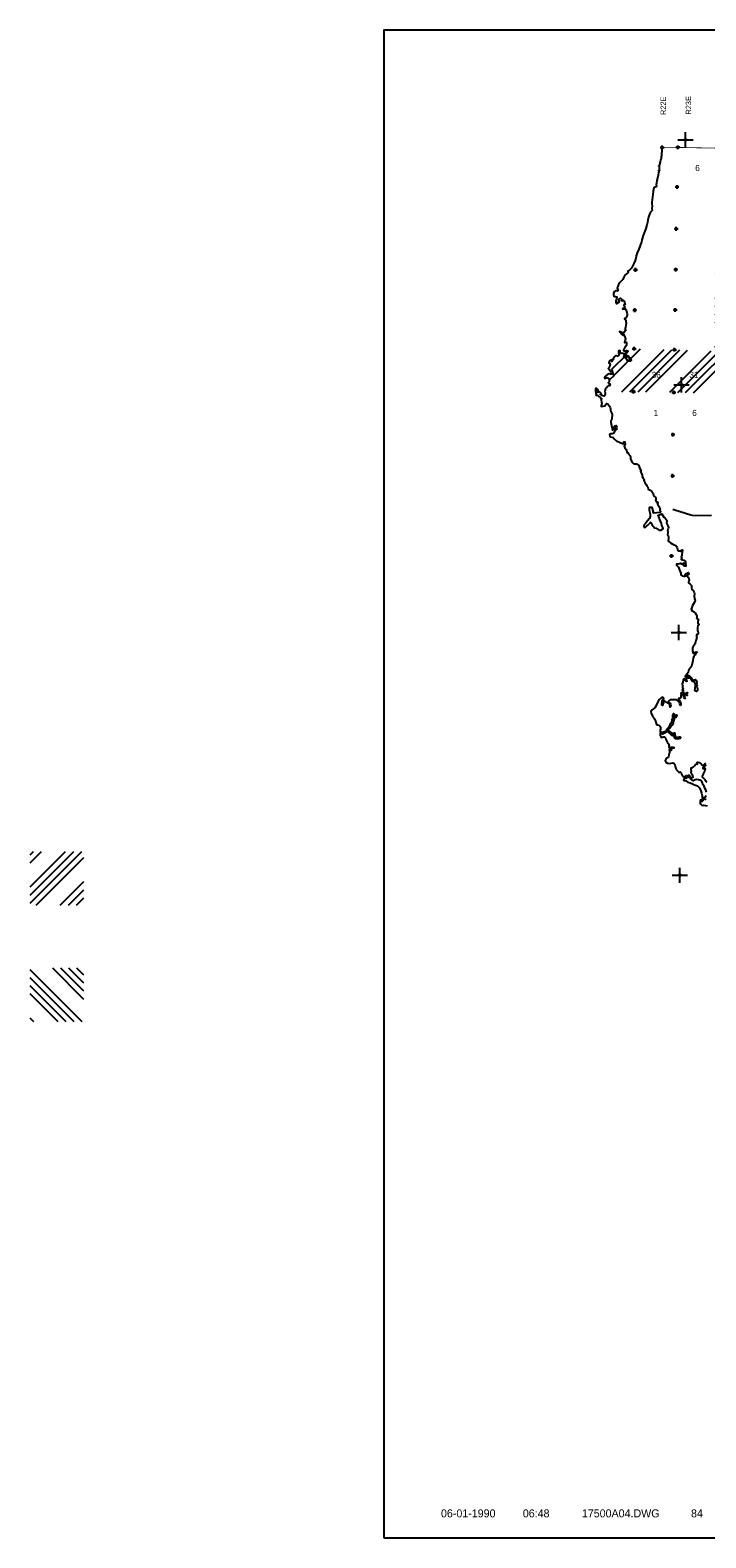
# Model space of a CAD drawing. Extents: x 70663 to 592613, y 704317 to 941230.
# Tile 1 of 14: x 70663 to 159471, y 704317 to 902317. Entities that reach past the tile are written whole.
import ezdxf
from ezdxf.enums import TextEntityAlignment as Align

# ---------------------------------------------------------------- set-up
doc = ezdxf.new("R2010")
doc.units = 0
doc.header["$LTSCALE"] = 2000
doc.header["$PDMODE"] = 34
doc.header["$PDSIZE"] = 250
doc.linetypes.add('PHANTOM', pattern=[0])
doc.layers.get('0').update_dxf_attribs({"linetype": 'CONTINUOUS'})
for name, color, linetype in [('52', 2, 'CONTINUOUS'), ('BORDER', 1, 'CONTINUOUS'), ('COUNTY', 15, 'PHANTOM'), ('PROGRESS', 5, 'CONTINUOUS'), ('PROPOSED', 6, 'CONTINUOUS'), ('ROADS', 9, 'CONTINUOUS'), ('SEC', 2, 'CONTINUOUS'), ('TEXT', 7, 'CONTINUOUS'), ('WATER', 4, 'CONTINUOUS')]:
    doc.layers.add(name, color=color, linetype=linetype)

# ---------------------------------------------------------------- blocks, each defined once
blk = doc.blocks.new('TICK')
at = {"color": 0}
for points in [[(500, 0), (500, 1000)], [(0, 500), (1000, 500)]]:
    blk.add_lwpolyline(points, dxfattribs=at)
blk.add_point((500, 500), dxfattribs=at)
blk = doc.blocks.new('*X')
at = {"color": 0}
for p, q in [((166443, 860115), (192807, 886479)), ((167492, 860103), (193854, 886465)), ((168540, 860091), (194901, 886451)), ((169589, 860078), (195947, 886437)), ((178114, 865422), (199095, 886403)), ((179174, 865421), (200155, 886402)), ((180234, 865420), (201215, 886401)), ((181293, 865419), (202275, 886400)), ((184477, 865420), (205438, 886382)), ((185538, 865421), (206488, 886371)), ((186600, 865422), (207538, 886360)), ((187649, 865411), (208588, 886350)), ((187780, 884634), (189662, 886516)), ((187865, 885779), (188614, 886528)), ((190691, 865271), (211733, 886313)), ((191705, 865224), (212781, 886300)), ((192719, 865178), (213829, 886288)), ((204413, 875811), (214268, 885666)), ((272756, 875211), (283159, 885614)), ((273804, 875199), (284224, 885618)), ((276949, 875162), (287419, 885631)), ((277684, 872714), (290617, 885648)), ((277685, 873776), (289551, 885642)), ((277686, 874837), (288484, 885635)), ((277743, 881259), (282091, 885607)), ((277768, 882345), (281024, 885600)), ((277891, 869739), (293708, 885557)), ((278939, 869727), (293679, 884467)), ((279987, 869714), (293649, 883377)), ((182313, 879166), (184456, 881310)), ((182334, 880248), (183407, 881321)), ((182355, 881330), (182357, 881332)), ((207558, 875774), (214250, 882466)), ((208607, 875762), (214245, 881400)), ((281035, 869702), (293620, 882287)), ((209660, 875755), (214236, 880331)), ((210717, 875751), (214227, 879261)), ((272356, 875872), (276924, 880439)), ((272394, 876970), (275876, 880452)), ((272506, 880264), (272731, 880489)), ((284331, 869816), (293522, 879007)), ((285505, 869928), (293486, 877910)), ((176904, 873757), (179193, 876047)), ((176925, 874839), (178138, 876053)), ((176946, 875921), (177084, 876059)), ((213886, 875738), (214199, 876051)), ((286678, 870041), (293450, 876813)), ((287851, 870154), (293413, 875716)), ((193760, 865157), (203598, 874996)), ((196908, 865124), (203620, 871836)), ((290998, 870118), (293419, 872539)), ((292040, 870100), (293429, 871489)), ((155766, 854741), (171848, 870823)), ((156803, 854718), (172891, 870806)), ((157841, 854694), (173935, 870789)), ((160670, 860706), (170798, 870834)), ((160673, 863891), (167639, 870856)), ((160674, 864952), (166585, 870864)), ((160680, 866019), (165527, 870866)), ((160693, 867092), (164464, 870863)), ((160731, 870312), (161274, 870856)), ((197958, 865113), (203628, 870783)), ((199014, 865109), (203618, 869713)), ((293082, 870081), (293439, 870438)), ((200071, 865105), (203600, 868634)), ((203240, 865092), (203547, 865399)), ((172749, 860057), (176717, 864025)), ((173809, 860057), (176712, 862959)), ((174870, 860056), (176708, 861894)), ((147133, 857775), (149141, 859783)), ((148426, 854826), (153981, 860380)), ((149497, 854836), (155016, 860355)), ((149642, 859224), (150875, 860456)), ((150552, 854830), (156046, 860324)), ((151595, 854813), (157074, 860291)), ((154725, 854761), (160156, 860192)), ((160953, 854625), (165891, 859562)), ((175930, 860055), (176703, 860829)), ((277703, 860006), (278709, 861011)), ((277766, 856886), (281918, 861039)), ((277787, 855847), (282988, 861048)), ((277806, 854805), (284063, 861062)), ((277825, 853764), (285139, 861077)), ((277883, 850640), (288365, 861121)), ((278801, 850497), (289437, 861132)), ((279875, 850510), (290508, 861143)), ((280949, 850523), (291580, 861154)), ((283164, 849557), (294786, 861178)), ((283181, 848513), (295849, 861181)), ((283198, 847470), (296913, 861184)), ((283215, 846426), (297976, 861186)), ((147053, 858756), (147440, 859143)), ((147436, 857018), (149172, 858754)), ((161991, 854602), (165895, 858506)), ((163028, 854579), (165900, 857450)), ((285095, 845124), (298953, 858981)), ((286139, 845107), (298970, 857938)), ((146857, 856439), (147403, 856984)), ((164066, 854556), (165904, 856394)), ((287183, 845090), (298988, 856895)), ((288227, 845074), (299006, 855853)), ((288435, 842100), (299069, 852733)), ((288435, 841039), (299090, 851694)), ((300042, 813651), (263331, 850362)), ((301122, 813632), (264406, 850348)), ((302202, 813612), (265481, 850333)), ((303282, 813593), (266556, 850319)), ((272669, 847388), (269679, 850378)), ((272651, 848467), (270709, 850408)), ((272632, 849547), (271740, 850439)), ((288658, 840201), (299110, 850653)), ((289719, 840201), (299112, 849594)), ((296954, 813557), (262051, 848460)), ((295939, 813512), (262061, 847390)), ((294924, 813466), (262071, 846319)), ((292901, 840201), (299117, 846418)), ((235859, 844678), (236107, 844926)), ((235879, 843637), (237176, 844934)), ((235937, 840513), (240381, 844958)), ((236181, 839696), (241452, 844968)), ((237244, 839699), (242529, 844984)), ((238307, 839702), (243606, 845001)), ((241500, 839712), (246834, 845046)), ((242572, 839724), (247903, 845054)), ((243644, 839735), (248971, 845062)), ((244716, 839746), (250040, 845070)), ((247922, 839771), (253240, 845089)), ((248987, 839775), (254306, 845093)), ((250052, 839779), (255371, 845098)), ((251117, 839784), (256436, 845102)), ((251736, 837220), (259672, 845157)), ((251738, 836162), (260753, 845177)), ((251741, 835104), (261834, 845197)), ((251748, 834050), (262089, 844392)), ((293899, 813430), (262080, 845249)), ((306457, 813600), (274762, 845295)), ((307499, 813619), (275835, 845283)), ((308540, 813638), (276909, 845270)), ((309582, 813657), (277982, 845257)), ((312623, 813798), (281228, 845193)), ((313632, 813850), (282310, 845172)), ((314642, 813901), (283401, 845142)), ((288561, 841042), (284545, 845058)), ((288411, 844374), (287978, 844807)), ((293961, 840201), (299117, 845357)), ((295022, 840201), (299104, 844284)), ((290740, 813407), (262114, 842034)), ((296083, 840201), (299091, 843210)), ((246265, 829245), (235954, 839556)), ((251838, 824732), (236872, 839698)), ((251830, 825801), (237930, 839701)), ((251823, 826869), (238988, 839703)), ((251795, 830078), (242154, 839719)), ((251782, 831152), (243204, 839730)), ((251770, 832225), (244253, 839742)), ((251757, 833299), (245303, 839753)), ((251737, 836500), (248464, 839773)), ((251735, 837563), (249521, 839777)), ((251732, 838627), (250577, 839781)), ((251729, 839690), (251634, 839786)), ((251785, 830906), (262122, 841242)), ((251798, 829858), (262133, 840193)), ((289687, 813400), (262125, 840962)), ((272735, 829291), (262136, 839890)), ((299173, 830430), (289486, 840117)), ((299180, 833605), (292668, 840117)), ((299182, 834663), (293728, 840117)), ((299133, 835773), (294789, 840117)), ((299081, 836886), (295850, 840117)), ((252216, 829215), (262140, 839139)), ((253306, 829244), (262146, 838084)), ((271677, 829288), (262142, 838823)), ((243132, 829196), (235998, 836330)), ((268503, 829280), (262160, 835623)), ((242087, 829179), (236012, 835255)), ((241368, 828838), (236026, 834180)), ((256575, 829332), (262164, 834920)), ((256996, 828692), (262177, 833872)), ((267444, 829279), (262166, 834557)), ((241374, 827772), (236039, 833106)), ((257002, 827637), (262193, 832828)), ((257008, 826583), (262209, 831783)), ((266369, 829293), (262183, 833479)), ((265294, 829308), (262199, 832402)), ((241392, 824571), (236078, 829886)), ((250467, 802769), (225543, 827692)), ((252182, 804236), (227410, 829008)), ((252176, 805302), (228463, 829015)), ((252170, 806369), (229516, 829023)), ((252163, 807436), (230569, 829031)), ((241367, 821415), (233718, 829063)), ((241379, 822463), (234768, 829074)), ((241392, 823511), (235818, 829085)), ((251625, 823884), (246537, 828972)), ((257592, 823985), (262946, 829339)), ((258661, 823992), (263993, 829325)), ((259729, 824000), (265040, 829311)), ((260797, 824008), (266086, 829297)), ((262369, 822397), (269253, 829282)), ((262374, 821342), (270317, 829285)), ((262380, 820287), (271380, 829288)), ((262386, 819233), (272444, 829291)), ((278017, 824009), (272736, 829290)), ((276954, 824012), (272744, 828222)), ((315197, 814406), (300156, 829447)), ((315132, 817653), (303319, 829466)), ((315111, 818735), (304374, 829472)), ((315098, 819809), (305434, 829473)), ((315091, 820876), (306494, 829473)), ((315071, 824078), (309673, 829476)), ((315055, 825155), (310729, 829480)), ((315037, 826234), (311786, 829485)), ((315018, 827313), (312842, 829489)), ((249406, 802769), (225541, 826634)), ((248431, 823896), (246550, 825778)), ((264993, 818658), (272757, 826421)), ((247283, 802771), (225536, 824517)), ((248344, 802770), (225539, 825576)), ((247367, 823900), (246554, 824713)), ((266065, 818669), (272764, 825368)), ((267137, 818680), (272772, 824315)), ((268206, 818689), (273537, 824019)), ((271406, 818707), (276711, 824012)), ((272473, 818713), (277770, 824010)), ((273765, 824019), (272767, 825016)), ((283365, 818661), (278089, 823936)), ((230871, 812819), (220259, 823430)), ((231480, 813270), (221100, 823650)), ((232530, 813281), (222153, 823657)), ((233580, 813291), (223206, 823665)), ((273018, 818197), (278119, 823298)), ((273027, 817146), (278165, 822284)), ((282279, 818686), (278140, 822825)), ((230849, 809659), (220188, 820319)), ((230488, 807899), (220146, 818241)), ((230841, 808606), (220164, 819283)), ((252064, 810717), (244143, 818639)), ((252025, 811817), (245206, 818636)), ((251986, 812917), (246269, 818634)), ((251966, 813997), (247324, 818640)), ((251944, 817202), (250478, 818667)), ((251936, 818270), (251530, 818676)), ((273055, 813992), (278305, 819241)), ((273518, 813395), (278890, 818766)), ((274577, 813392), (279926, 818742)), ((275635, 813390), (280963, 818717)), ((279020, 818763), (278293, 819490)), ((278808, 813380), (283408, 817980)), ((288634, 813392), (283395, 818631)), ((229437, 807889), (220168, 817158)), ((279861, 813373), (283428, 816940)), ((280914, 813366), (283449, 815900)), ((287582, 813383), (283416, 817549)), ((226284, 807859), (220234, 813910)), ((281967, 813358), (283470, 814860)), ((284428, 813355), (283481, 814303)), ((225235, 807849), (220250, 812833)), ((283521, 811730), (285153, 813362)), ((283536, 810684), (286223, 813371)), ((283550, 809637), (287293, 813380)), ((283564, 808591), (288363, 813390)), ((286218, 808063), (291569, 813413)), ((287283, 808067), (292637, 813421)), ((288348, 808071), (293705, 813429)), ((288855, 803275), (299240, 813660)), ((288856, 804337), (298129, 813610)), ((288858, 807521), (294798, 813461)), ((289437, 802796), (299339, 812699)), ((224186, 807836), (220255, 811768)), ((223137, 807824), (220259, 810703)), ((246888, 799983), (236173, 810699)), ((290500, 802799), (299351, 811650)), ((246877, 797873), (236116, 808634)), ((246883, 798928), (236145, 809666)), ((293690, 802807), (299386, 808503)), ((246875, 796814), (236111, 807579)), ((294760, 802816), (299404, 807460)), ((295835, 802831), (299425, 806420)), ((246878, 793629), (236213, 804295)), ((296910, 802845), (299446, 805381)), ((242279, 785501), (225775, 802005)), ((245443, 785519), (228350, 802612)), ((246498, 785525), (229395, 802627)), ((246969, 786114), (230441, 802642)), ((246953, 787190), (231490, 802653)), ((246906, 790420), (234645, 802681)), ((246890, 791496), (235697, 802690)), ((246879, 792568), (236247, 803200)), ((241229, 785490), (225781, 800938)), ((240184, 785474), (225787, 799872)), ((239139, 785459), (225793, 798805)), ((232832, 785402), (221062, 797172)), ((233888, 785407), (222113, 797181)), ((234944, 785411), (223165, 797190)), ((236000, 785416), (224216, 797199)), ((70663, 789791), (75331, 794459)), ((70663, 788730), (76392, 794459)), ((70663, 787670), (77453, 794459)), ((70663, 794034), (71089, 794459)), ((70663, 792973), (72150, 794459)), ((229651, 785401), (220449, 794603)), ((71442, 787388), (77735, 793680)), ((228586, 785405), (220460, 793531)), ((227521, 785409), (220472, 792459)), ((74624, 787388), (77735, 790498)), ((226456, 785413), (220479, 791391)), ((75685, 787388), (77735, 789438)), ((76746, 787388), (77735, 788377)), ((223276, 785411), (220486, 788202)), ((221518, 786109), (220489, 787138)), ((77521, 772067), (70663, 778925)), ((77735, 775036), (73632, 779139)), ((77735, 776097), (74693, 779139)), ((77735, 777158), (75754, 779139)), ((77735, 778218), (76814, 779139)), ((76461, 772067), (70663, 777865)), ((75400, 772067), (70663, 776804)), ((74339, 772067), (70663, 775743)), ((71157, 772067), (70663, 772561)), ((257704, 758336), (258324, 758955)), ((257713, 757284), (259384, 758955)), ((257741, 754130), (262564, 758953)), ((257746, 753074), (262945, 758274)), ((257748, 752015), (262976, 757243)), ((257749, 750956), (263006, 756213)), ((257754, 747779), (263098, 753123)), ((257776, 746741), (263129, 752094)), ((257799, 745703), (263161, 751065)), ((257822, 744665), (263192, 750035)), ((253565, 737226), (263289, 746950)), ((254629, 737230), (263321, 745922)), ((255694, 737234), (263354, 744894)), ((247356, 741624), (248382, 742650)), ((247380, 740587), (249439, 742646)), ((247453, 737478), (252608, 742633)), ((248181, 737146), (253647, 742612)), ((249260, 737164), (254686, 742589)), ((250339, 737182), (255724, 742567)), ((256759, 737238), (263387, 743866)), ((258026, 735323), (263348, 740645)), ((258032, 734269), (263299, 739536)), ((258039, 733214), (263251, 738426)), ((258045, 732160), (263202, 737317)), ((258100, 729033), (263259, 734192)), ((258119, 727992), (263278, 733151)), ((258138, 726950), (263298, 732110)), ((258165, 725916), (263326, 731078)), ((258252, 722821), (263412, 727982)), ((258281, 721790), (263441, 726950))]:
    blk.add_line(p, q, dxfattribs=at)
blk = doc.blocks.new('LOGON')
at = {"color": 0}
blk.add_attdef('DATE', text='', height=1, dxfattribs=at).set_placement((-1.87, 1.76), align=Align.RIGHT)
for tag, p in [('TIME', (1.56, 1.76)), ('DRAWING', (8.97, 1.76)), ('OPERATOR', (22.66, 1.76))]:
    blk.add_attdef(tag, p, '', height=1, dxfattribs=at)

msp = doc.modelspace()

# ---------------------------------------------------------------- linework, layer by layer
at = {"layer": 'BORDER', "color": 0}
msp.add_lwpolyline([(117150, 704317), (394350, 704317), (394350, 902317), (117150, 902317)], close=True, dxfattribs=at)
at = {"layer": 'COUNTY', "color": 0, "const_width": 100}
msp.add_lwpolyline([(160893, 886819), (154508, 886938), (153463, 886938)], dxfattribs=at)
at = {"layer": 'ROADS', "color": 0}
msp.add_lwpolyline([(155147, 839393), (155387, 839331), (157511, 838645), (157661, 838635), (158147, 838589), (160200, 838608)], dxfattribs=at)
at = {"layer": 'SEC', "color": 0}
for p in [(153732, 886925), (155783, 886931), (155679, 881730), (155582, 876219), (150216, 870846), (155510, 870875), (150120, 865544), (155448, 865573), (150042, 860477), (155343, 860347), (149961, 854840), (155254, 854752), (155148, 849199), (155102, 843788), (154960, 833268)]:
    msp.add_point(p, dxfattribs=at)
at = {"layer": 'WATER', "color": 0}
for points in [[(153704, 886928), (153694, 886744), (153701, 886493), (153675, 886342), (153640, 886175), (153639, 885999), (153638, 885815), (153595, 885681), (153602, 885463), (153525, 885271), (153448, 885029), (153438, 884904), (153430, 884794), (153353, 884552), (153317, 884200), (153315, 883915), (153263, 883631), (153193, 883271), (153107, 882878), (153029, 882560), (152968, 882234), (152917, 882000), (152983, 881891), (152940, 881757), (152797, 881699), (152621, 881600), (152559, 881156), (152506, 880746), (152462, 880403), (152392, 880027), (152365, 879759), (152389, 879499), (152395, 879239), (152360, 878904), (152400, 878636), (152197, 878420), (152061, 878136), (151950, 877776), (151864, 877392), (151803, 877065), (151700, 876697), (151528, 876137), (151366, 875711), (151213, 875369), (151050, 874775), (150990, 874533), (150844, 874056), (150640, 873547), (150444, 873071), (150332, 872669), (150247, 872377), (150161, 872059), (150016, 871683), (149829, 871341), (149693, 871065), (149516, 870865), (149331, 870724), (149230, 870650), (149245, 870474), (149027, 870307), (148824, 870133), (148680, 869866), (148552, 869574), (148358, 869365), (148148, 869157), (147995, 868932), (147893, 868665), (147833, 868481), (147923, 868112), (147864, 868054), (147747, 868096), (147588, 868097), (147445, 868015), (147334, 867781), (147333, 867546), (147365, 867370), (147423, 867328), (147608, 867335), (147750, 867309), (147783, 867208), (147706, 866974), (147654, 866824), (147628, 866581), (147694, 866421), (147827, 866404), (147920, 866512), (147929, 866596), (147987, 866520), (148080, 866611), (148139, 866695), (148140, 866787), (148039, 866729), (148031, 866838), (148032, 866972), (148125, 867055), (148251, 867138), (148326, 867020), (148384, 866928), (148366, 866802), (148550, 866759), (148568, 866851), (148793, 866682), (148783, 866515), (148808, 866431), (148874, 866388), (148840, 866271), (148756, 866272), (148689, 866147), (148797, 866096), (148821, 865920), (148745, 865820), (148594, 865779), (148535, 865712), (148744, 865677), (148903, 865701), (149003, 865583), (149052, 865357), (149068, 865239), (149084, 865156), (149142, 865080), (149174, 864895), (149090, 864745), (149013, 864595), (148937, 864512), (148870, 864453), (148794, 864437), (148810, 864328), (148952, 864235), (148968, 864051), (148991, 863833), (148929, 863314), (148886, 863105), (148944, 862979), (148893, 862862), (148825, 862829), (148791, 862703), (148706, 862578), (148497, 862554), (148247, 862715), (148138, 862758), (148129, 862683), (148330, 862589), (148295, 862472), (148379, 862404), (148496, 862370), (148570, 862252), (148688, 862344), (148746, 862201), (148820, 862016), (148902, 861831), (148884, 861597), (148808, 861472), (148756, 861313), (148840, 861296), (148983, 861362), (149049, 861219), (149039, 861010), (148971, 860826), (148861, 860676), (148760, 860542), (148742, 860459), (148675, 860409), (148649, 860250), (148782, 860182), (148942, 860223), (149093, 860239), (149201, 860196), (149201, 860104), (149125, 860029), (149082, 859937), (148957, 859921), (148890, 859938), (148872, 859846), (148964, 859720), (148946, 859595), (149013, 859552), (149088, 859610), (149096, 859518), (149087, 859434), (149230, 859467), (149322, 859525), (149355, 859366), (149488, 859289), (149396, 859189), (149395, 859114), (149521, 859163), (149605, 859163), (149670, 858945), (149577, 858845), (149393, 858854), (149201, 858847), (149101, 859049), (149052, 859158), (148960, 859218), (148969, 859326), (148953, 859368), (148869, 859419), (148777, 859344), (148686, 859529), (148762, 859696), (148738, 859805), (148637, 859806), (148538, 859899), (148445, 859841), (148278, 859875), (148186, 860002), (148196, 860194), (148071, 860237), (147978, 860112), (147977, 859945), (148093, 859826), (148042, 859668), (148008, 859601), (147848, 859510), (147723, 859536), (147589, 859545), (147487, 859437), (147420, 859328), (147344, 859262), (147318, 859178), (147225, 859070), (147015, 858979), (146830, 858897), (146746, 858755), (146703, 858621), (146811, 858570), (146894, 858411), (146825, 858143), (146732, 857976), (146639, 857876), (146697, 857775), (146806, 857766), (146822, 857649), (146880, 857565), (146921, 857455), (147005, 857497), (147048, 857647), (147174, 857646), (147173, 857479), (147188, 857336), (147263, 857227), (147262, 857101), (147187, 857169), (147061, 857145), (146936, 857154), (146768, 857172), (146550, 857089), (146348, 856965), (146196, 856807), (146145, 856665), (146178, 856573), (146287, 856622), (146447, 856705), (146656, 856628), (146756, 856510), (146771, 856317), (146779, 856175), (146719, 856100), (146635, 856017), (146743, 855873), (146860, 855864), (146901, 855772), (146808, 855597), (146683, 855614), (146632, 855623), (146556, 855515), (146447, 855398), (146421, 855398), (146270, 855265), (146218, 855039), (146209, 854872), (146257, 854671), (146215, 854520), (146172, 854420), (146121, 854269), (145911, 854296), (145736, 854389), (145586, 854482), (145695, 854557), (145571, 854734), (145471, 854801), (145354, 854786), (145253, 854744), (145195, 854812), (145178, 854904), (145329, 854936), (145330, 855045), (145264, 855113), (145163, 855139), (145055, 855290), (144962, 855157), (144944, 854914), (145000, 854587), (145041, 854352), (145234, 854401), (145350, 854249), (145450, 854207), (145567, 854164), (145633, 854005), (145750, 853928), (145698, 853703), (145772, 853468), (145804, 853283), (145736, 853141), (145693, 852991), (145718, 852907), (145961, 852922), (146196, 852971), (146297, 853129), (146407, 853287), (146591, 853244), (146682, 853101), (146824, 852958), (146898, 852756), (146939, 852605), (146954, 852404), (146987, 852245), (147069, 852052), (147177, 851900), (147158, 851607), (147132, 851431), (147106, 851256), (147062, 851080), (146986, 850955), (146960, 850838), (147066, 850418), (147196, 849798), (147331, 849947), (147417, 850206), (147493, 850332), (147686, 850397), (147777, 850271), (147743, 850112), (147758, 849911), (147674, 849828), (147599, 849904), (147633, 850029), (147626, 850113), (147542, 850122), (147490, 849913), (147489, 849762), (147429, 849520), (147319, 849344), (147143, 849295), (147000, 849321), (146824, 849222), (146839, 849038), (146939, 848895), (147131, 848868), (147298, 848808), (147440, 848640), (147639, 848429), (147781, 848336), (148023, 848242), (148207, 848174), (148374, 848098), (148516, 847979), (148658, 848012), (148751, 848003), (148693, 848162), (148694, 848263), (148828, 848270), (148835, 848128), (148868, 848002), (148800, 847868), (148723, 847693), (148839, 847466), (148988, 847247), (149021, 847113), (149021, 847054), (149104, 847029), (149087, 846945), (149111, 846828), (149237, 846860), (149253, 846760), (149253, 846743), (149336, 846608), (149460, 846448), (149551, 846280), (149558, 846037), (149690, 845701), (149856, 845508), (150006, 845381), (150148, 845355), (150291, 845354), (150425, 845336), (150666, 845150), (150765, 844831), (150872, 844613), (150930, 844487), (150980, 844411), (150887, 844353), (150970, 844168), (151077, 843891), (151100, 843690), (151250, 843463), (151366, 843311), (151382, 843219), (151315, 843177), (151447, 842917), (151638, 842648), (151729, 842446), (151845, 842286), (151877, 842026), (152135, 841890), (152377, 841730), (152534, 841452), (152609, 841259), (152683, 841124), (152842, 841048), (152891, 840847), (152889, 840687), (152830, 840571), (152921, 840419), (153030, 840368), (153122, 840351), (153180, 840258), (153087, 840133), (153161, 839974), (153269, 839805), (153343, 839662), (153409, 839486), (153450, 839402), (153399, 839285), (153549, 839083), (153464, 838975), (153045, 838911), (152576, 838905), (152510, 838998), (152610, 839048), (152430, 839610), (152237, 839620), (152095, 839646), (152002, 839571), (152001, 839311), (152058, 839085), (152148, 838766), (152146, 838456), (152052, 838180), (151798, 837872), (151553, 837539), (151368, 837355), (151325, 837197), (151382, 837054), (151491, 836986), (151685, 837161), (151836, 837302), (151988, 837443), (152098, 837560), (152174, 837702), (152324, 837592), (152365, 837382), (152572, 837138), (152739, 836961), (152931, 836918), (153090, 836816), (153223, 836723), (153331, 836655), (153549, 836662), (153776, 836778), (153852, 836895), (153787, 837088), (153671, 837273), (153622, 837525), (153540, 837768), (153441, 837978), (153367, 838188), (153293, 838398), (153177, 838583), (153698, 838797), (153797, 838570), (153963, 838352), (154121, 838233), (154271, 838065), (154370, 837896), (154277, 837721), (154342, 837469), (154474, 837209), (154573, 836982), (154514, 836823), (154437, 836631), (154477, 836430), (154451, 836246), (154416, 836087), (154524, 835935), (154540, 835717), (154546, 835483), (154528, 835307), (154586, 835181), (154811, 835004), (155053, 834860), (155295, 834724), (155521, 834639), (155629, 834521), (155695, 834328), (155743, 834126), (155860, 833958), (156044, 833932), (156186, 833864), (156195, 833989), (156371, 834080), (156396, 833963), (156361, 833728), (156317, 833469), (156332, 833268), (156240, 833193), (156306, 833042), (156246, 832808), (156379, 832773), (156555, 832722), (156772, 832553), (156812, 832293), (156852, 832075), (156818, 831941), (156692, 831908), (156584, 832001), (156534, 832136), (156627, 832244), (156636, 832336), (156561, 832362), (156443, 832279), (156384, 832204), (156267, 832204), (156217, 832280), (156141, 832256), (155999, 832215), (155806, 832191), (155630, 832184), (155596, 832067), (155779, 831881), (155887, 831813), (156002, 831402), (156166, 831007), (156182, 830781), (156340, 830663), (156532, 830594), (156717, 830610), (156826, 830659), (156801, 830743), (156726, 830803), (156777, 830886), (156878, 830952), (156970, 830977), (157055, 831068), (157197, 831101), (157246, 830866), (157103, 830766), (157019, 830675), (157135, 830498), (157242, 830288), (157257, 830012), (157197, 829861), (157171, 829719), (157355, 829592), (157579, 829381), (157603, 829105), (157643, 828870), (157818, 828743), (157942, 828457), (157982, 828273), (157922, 827988), (157987, 827695), (158052, 827426), (157992, 827192), (157865, 826975), (157704, 826758), (157619, 826499), (157542, 826257), (157658, 826064), (157942, 825928), (158083, 825784), (158215, 825566), (158290, 825406), (158272, 825197), (158254, 825105), (158454, 824978), (158512, 824868), (158436, 824685), (158435, 824534), (158425, 824400), (158534, 824315), (158533, 824206), (158415, 824149), (158388, 823856), (158386, 823571), (158385, 823420), (158443, 823235), (158475, 823101), (158441, 823018), (158315, 822951), (158223, 822893), (158221, 822709), (158262, 822541), (158193, 822282), (158133, 822073), (158048, 821881), (158064, 821713), (157945, 821530), (157810, 821388), (157725, 821188), (157707, 820995), (157731, 820811), (157764, 820677), (157738, 820526), (157829, 820459), (158006, 820558), (158073, 820633), (158216, 820657), (158341, 820623), (158156, 820440), (158004, 820256), (157886, 820115), (157792, 819856), (157756, 819529), (157713, 819295), (157626, 818944), (157474, 818643), (157305, 818468), (157186, 818235), (157134, 817967), (156999, 817784), (156872, 817592), (156762, 817433), (156812, 817391), (156963, 817499), (157148, 817615), (157315, 817505), (157473, 817362), (157606, 817218), (157681, 817034), (157788, 816882), (157932, 816998), (158099, 817047), (158207, 816913), (158265, 816695), (158230, 816569), (158279, 816410), (158320, 816250), (158252, 816125), (158327, 816041), (158384, 815797), (158366, 815597), (158240, 815472), (158081, 815531), (158023, 815683), (158058, 815867), (158084, 816001), (158102, 816185), (158095, 816344), (158062, 816528), (157996, 816680), (157930, 816764), (157771, 816782), (157679, 816807), (157571, 816951), (157522, 817060), (157447, 817186), (157381, 817279), (157255, 817229), (157154, 817213), (157155, 817322), (157139, 817414), (157055, 817398), (156963, 817382), (156894, 817215), (156893, 817056), (156934, 816946), (156992, 816837), (156933, 816771), (156850, 816830), (156750, 816906), (156717, 817015), (156676, 817116), (156567, 817142), (156499, 817025), (156430, 816690), (156362, 816490), (156402, 816230), (156409, 815970), (156474, 815768), (156373, 815702), (156507, 815626), (156481, 815509), (156472, 815408), (156438, 815350), (156304, 815317), (156177, 815243), (156177, 815159), (156412, 815233), (156647, 815248), (156772, 815188), (156864, 815238), (157032, 815321), (157040, 815229), (156947, 815154), (156922, 815087), (157022, 815028), (157021, 814944), (156863, 815020), (156712, 815072), (156670, 814971), (156643, 814787), (156701, 814653), (156759, 814527), (156675, 814536), (156584, 814704), (156519, 814889), (156536, 814981), (156570, 815064), (156537, 815106), (156402, 815040), (156218, 815058), (156192, 814849), (156165, 814698), (156031, 814582), (155879, 814524), (155870, 814399), (155995, 814331), (156104, 814213), (156119, 814012), (156168, 813802), (156200, 813659), (156116, 813643), (156051, 813845), (156002, 814038), (155927, 814147), (155785, 814223), (155694, 814299), (155602, 814359), (155376, 814377), (155150, 814379), (154924, 814388), (154798, 814364), (154663, 814248), (154578, 814123), (154670, 813996), (154778, 813937), (154844, 813794), (154868, 813643), (154867, 813518), (154800, 813426), (154750, 813535), (154785, 813677), (154752, 813812), (154644, 813863), (154527, 813930), (154360, 814015), (154193, 814109), (154059, 814185), (153993, 814227), (153900, 814161), (153916, 813976), (153831, 813818), (153813, 813684), (153762, 813617), (153671, 813676), (153672, 813802), (153664, 813945), (153740, 814036), (153749, 814162), (153742, 814296), (153843, 814396), (153928, 814504), (153912, 814647), (153829, 814731), (153669, 814690), (153509, 814549), (153366, 814416), (153197, 814174), (153052, 813890), (152908, 813589), (152806, 813381), (152629, 813214), (152402, 813048), (152258, 812848), (152281, 812580), (152438, 812278), (152729, 811882), (152811, 811680), (152877, 811496), (152926, 811261), (152967, 811135), (153126, 811100), (153310, 811057), (153426, 810914), (153500, 810738), (153499, 810528), (153456, 810369), (153472, 810252), (153488, 810143), (153689, 810116), (153890, 810157), (154041, 810215), (154192, 810247), (154344, 810363), (154345, 810506), (154445, 810538), (154522, 810706), (154674, 810922), (154767, 811106), (154853, 811306), (155005, 811490), (155040, 811732), (155142, 811941), (155176, 812100), (155135, 812226), (155136, 812385), (155245, 812409), (155238, 812585), (155313, 812543), (155312, 812392), (155438, 812358), (155622, 812399), (155647, 812298), (155604, 812147), (155544, 812030), (155477, 812023), (155436, 812174), (155370, 812249), (155295, 812283), (155269, 812242), (155285, 812124), (155300, 811890), (155232, 811614), (155179, 811304), (154993, 811021), (154807, 810821), (154714, 810646), (154580, 810579), (154553, 810370), (154686, 810193), (154803, 810117), (154920, 810075), (154869, 810008), (154944, 809940), (155087, 809981), (155229, 810005), (155355, 810030), (155405, 809937), (155404, 809778), (155486, 809635), (155460, 809493), (155585, 809425), (155745, 809458), (155862, 809448), (155988, 809498), (156105, 809514), (156172, 809413), (156079, 809305), (155978, 809305), (155886, 809297), (155827, 809214), (155651, 809240), (155492, 809267), (155375, 809334), (155351, 809435), (155368, 809552), (155327, 809678), (155295, 809821), (155253, 809888), (155170, 809863), (155160, 809738), (155118, 809638), (154984, 809706), (154876, 809824), (154785, 809958), (154651, 810043), (154560, 810119), (154393, 810237), (154225, 810113), (154014, 809997), (153905, 809939), (153787, 809856), (153629, 809907), (153453, 809992), (153444, 809850), (153468, 809691), (153534, 809615), (153593, 809539), (153550, 809464), (153592, 809405), (153668, 809488), (153776, 809454), (153902, 809512), (154028, 809528), (154153, 809401), (154202, 809192), (154301, 808973), (154400, 808796), (154491, 808653), (154591, 808561), (154590, 808402), (154640, 808292), (154605, 808192), (154697, 808057), (154839, 808082), (154974, 808139), (155158, 808163), (155292, 808112), (155258, 808037), (155090, 807988), (154964, 807963), (154930, 807846), (154904, 807721), (154812, 807747), (154745, 807781), (154661, 807806), (154677, 807639), (154676, 807429), (154616, 807245), (154598, 807044), (154580, 806902), (154495, 806794), (154268, 806645), (154150, 806511), (154124, 806378), (154207, 806176), (154415, 806049), (154700, 806005), (154909, 806054), (155127, 806094), (155269, 806052), (155377, 805883), (155434, 805632), (155533, 805371), (155607, 805170), (155782, 804984), (155898, 804875), (155990, 804807), (156083, 804898), (156216, 804780), (156265, 804604), (156356, 804419), (156456, 804335), (156631, 804267), (156783, 804349), (156909, 804415), (157034, 804348), (156991, 804180), (156906, 804064), (156831, 804031), (156814, 804098), (156697, 804099), (156646, 803982), (156554, 803940), (156519, 803840), (156661, 803781), (156837, 803729), (157112, 803576), (157388, 803482), (157722, 803355), (157998, 803202), (158357, 803065), (158615, 802796), (158822, 802426), (158895, 802115), (158985, 801771), (158983, 801503), (158982, 801369), (158948, 801294), (158990, 801235), (159066, 801344), (159099, 801293), (159090, 801134), (159005, 801017), (158879, 801026), (158838, 801094), (158838, 801144), (158772, 801228), (158729, 801027), (158702, 800860), (158718, 800718), (158868, 800633), (158968, 800515), (159161, 800539), (159420, 800487), (159663, 800468)], [(153713, 886928), (153704, 886928)], [(159558, 802245), (159468, 802539), (159335, 802791), (159253, 803034), (159112, 803228), (158997, 803539), (158856, 803741), (158680, 803817), (158522, 803877), (158270, 803895), (158052, 803855), (157935, 803805), (157800, 803748), (157633, 803807), (157484, 803959), (157367, 804111), (157250, 804162), (157134, 804230), (157134, 804364), (157186, 804497), (157278, 804488), (157327, 804346), (157385, 804253), (157460, 804194), (157594, 804185), (157669, 804126), (157787, 804225), (157763, 804376), (157722, 804536), (157630, 804628), (157531, 804746), (157523, 804906), (157566, 805014), (157551, 805199), (157552, 805366), (157535, 805442), (157653, 805457), (157838, 805565), (157973, 805698), (158082, 805815), (158167, 805906), (158226, 805948), (158368, 805930), (158335, 806031), (158327, 806098), (158361, 806173), (158579, 806138), (158737, 806070), (158846, 805977), (158920, 805834), (159028, 805741), (159095, 805749), (159247, 805882), (159348, 805974), (159475, 806065)], [(159490, 805822), (159397, 805739), (159304, 805673), (159287, 805572), (159170, 805548), (159068, 805456), (159160, 805330), (159302, 805371), (159353, 805429), (159394, 805261), (159342, 805078), (159232, 804894), (159189, 804752), (159096, 804610), (159062, 804501), (159002, 804326), (159043, 804158), (159176, 804082), (159251, 803998), (159351, 803905), (159417, 803762), (159467, 803644), (159592, 803576)], [(159526, 801257), (159401, 801299), (159292, 801325), (159250, 801384), (159260, 801526), (159419, 801618), (159462, 801693), (159496, 801810)]]:
    msp.add_lwpolyline(points, dxfattribs=at)

# ---------------------------------------------------------------- block references
at = {"layer": 'PROGRESS', "color": 0}
msp.add_blockref('*X', (0, 0), dxfattribs=at)
msp.add_blockref('*X', (0, 0), dxfattribs=at)
at = {"layer": 'PROPOSED', "color": 0}
msp.add_blockref('*X', (0, 0), dxfattribs=at)
msp.add_blockref('*X', (0, 0), dxfattribs=at)
msp.add_blockref('*X', (0, 0), dxfattribs=at)
msp.add_blockref('*X', (0, 0), dxfattribs=at)
msp.add_blockref('*X', (0, 0), dxfattribs=at)
at = {"layer": 'SEC', "color": 0, "xscale": 2, "yscale": 2, "zscale": 2}
for p in [(155783, 886931), (155254, 854752), (154925, 822214), (155039, 790326)]:
    msp.add_blockref('TICK', p, dxfattribs=at)
at = {"layer": 'TEXT', "color": 0, "xscale": 1047.552, "yscale": 1047.552, "zscale": 1047.552}
msp.add_blockref('LOGON', (133783, 705163), dxfattribs=at).add_auto_attribs({'DATE': '06-01-1990', 'TIME': '06:48', 'OPERATOR': '84', 'DRAWING': '17500A04.DWG'})

# ---------------------------------------------------------------- texts
at = {"layer": '52', "color": 0}
for s, p in [('R22E', (154214, 891176)), ('R23E', (157527, 891233))]:
    msp.add_text(s, height=700, rotation=90, dxfattribs=at).set_placement(p)
at = {"layer": 'TEXT', "color": 0}
for s, p in [('1', (152997, 883807)), ('6', (158076, 883807)), ('36', (152351, 856649)), ('31', (157303, 856649)), ('1', (152602, 851654)), ('6', (157681, 851654))]:
    msp.add_text(s, height=800, dxfattribs=at).set_placement(p)

doc.saveas('drawing.dxf')
